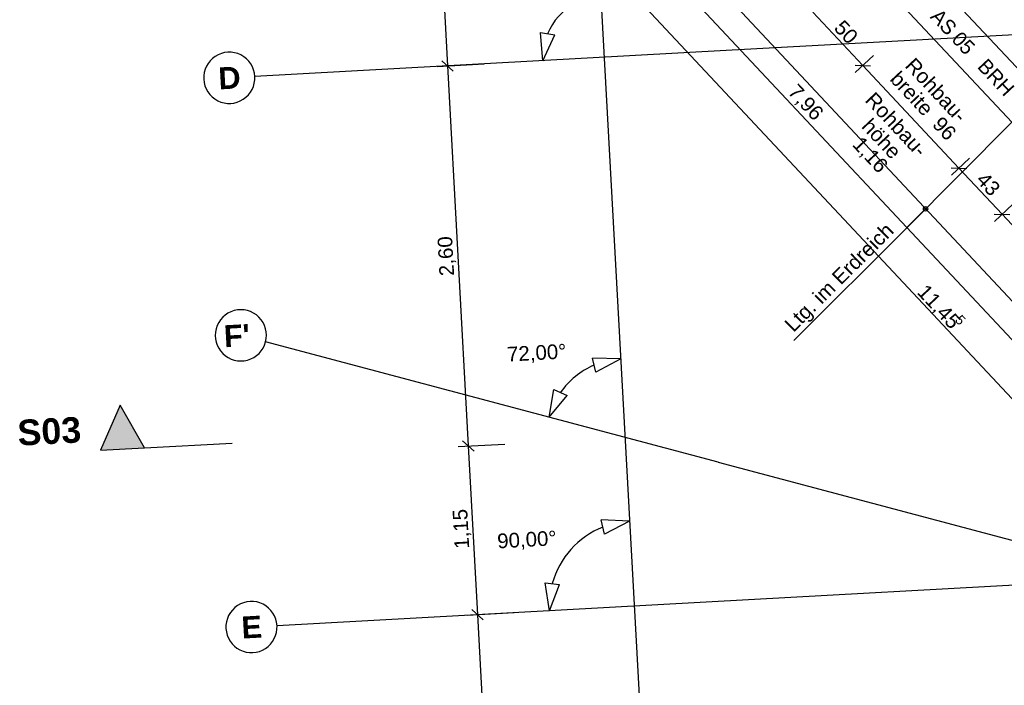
# Model space of a CAD drawing. Extents: x -181 to 1388, y 138 to 979.
# Tile 4 of 82: x 221 to 355, y 352 to 443. Entities that reach past the tile are written whole.
import ezdxf
from ezdxf.lldxf.tags import DXFTag

# ---------------------------------------------------------------- set-up
doc = ezdxf.new("R2010")
doc.units = 0
doc.layers.get('0').update_dxf_attribs({"lineweight": 25})
doc.layers.add('01 Schnitt Marker Gebäude', color=7, linetype='Continuous', lineweight=25)
doc.layers.add('02 Raster Gebäude', color=7, linetype='Continuous', lineweight=25)
for name, color, linetype, lineweight, true_color in [('01AFU Allgemein Bemaßung', 7, 'Continuous', 25, 0x848484), ('02 Raster Bemaßung', 7, 'Continuous', 25, 0x848484), ('20 Außenwände', 7, 'Continuous', 25, 0x848484), ('A-0', 7, 'Continuous', 25, 0x848484), ('S_Kaltwasser', 3, 'Continuous', 35, 0x00ff00), ('S_Mass', 150, 'Continuous', 25, 0x007fff)]:
    doc.layers.add(name, color=color, linetype=linetype, lineweight=lineweight, true_color=true_color)
doc.styles.get("Standard").update_dxf_attribs({"font": 'arial.ttf'})
tags = doc.linetypes.add('Raster', pattern=[0.2, 0.1, -0.05, 0, -0.05]).pattern_tags.tags
tags[10:11] = [DXFTag(74, 4), DXFTag(75, 0), DXFTag(340, '0'), DXFTag(46, 1.0), DXFTag(50, 0.0), DXFTag(44, 0.0), DXFTag(45, 0.0)]
tags[8:9] = [DXFTag(74, 4), DXFTag(75, 0), DXFTag(340, '0'), DXFTag(46, 1.0), DXFTag(50, 0.0), DXFTag(44, 0.0), DXFTag(45, 0.0)]
tags[6:7] = [DXFTag(74, 4), DXFTag(75, 0), DXFTag(340, '0'), DXFTag(46, 1.0), DXFTag(50, 0.0), DXFTag(44, 0.0), DXFTag(45, 0.0)]
tags[4:5] = [DXFTag(74, 4), DXFTag(75, 0), DXFTag(340, '0'), DXFTag(46, 1.0), DXFTag(50, 0.0), DXFTag(44, 0.0), DXFTag(45, 0.0)]
tags = doc.linetypes.add('Schnittlinie', pattern=[0.3, 0.15, -0.075, 0, -0.075]).pattern_tags.tags
tags[10:11] = [DXFTag(74, 4), DXFTag(75, 0), DXFTag(340, '0'), DXFTag(46, 1.0), DXFTag(50, 0.0), DXFTag(44, 0.0), DXFTag(45, 0.0)]
tags[8:9] = [DXFTag(74, 4), DXFTag(75, 0), DXFTag(340, '0'), DXFTag(46, 1.0), DXFTag(50, 0.0), DXFTag(44, 0.0), DXFTag(45, 0.0)]
tags[6:7] = [DXFTag(74, 4), DXFTag(75, 0), DXFTag(340, '0'), DXFTag(46, 1.0), DXFTag(50, 0.0), DXFTag(44, 0.0), DXFTag(45, 0.0)]
tags[4:5] = [DXFTag(74, 4), DXFTag(75, 0), DXFTag(340, '0'), DXFTag(46, 1.0), DXFTag(50, 0.0), DXFTag(44, 0.0), DXFTag(45, 0.0)]
tags = doc.linetypes.add('Öffnungslinie Tür Fenster', pattern=[0.115, 0.075, -0.04]).pattern_tags.tags
tags[6:7] = [DXFTag(74, 4), DXFTag(75, 0), DXFTag(340, '0'), DXFTag(46, 1.0), DXFTag(50, 0.0), DXFTag(44, 0.0), DXFTag(45, 0.0)]
tags[4:5] = [DXFTag(74, 4), DXFTag(75, 0), DXFTag(340, '0'), DXFTag(46, 1.0), DXFTag(50, 0.0), DXFTag(44, 0.0), DXFTag(45, 0.0)]

# ---------------------------------------------------------------- blocks, each defined once
blk = doc.blocks.new('Referenz-A07F5V09WF')
at = {"layer": '01 Schnitt Marker Gebäude', "lineweight": -2}
for p, q in [((234.61, 390.51), (231.94, 384.35)), ((237.93, 384.68), (234.61, 390.51)), ((231.94, 384.35), (237.93, 384.68))]:
    blk.add_line(p, q, dxfattribs=at)
at = {"layer": '01 Schnitt Marker Gebäude', "linetype": 'Schnittlinie', "lineweight": -2, "ltscale": 156.25}
blk.add_line((237.93, 384.68), (249.92, 385.33), dxfattribs=at)
at = {"layer": '01 Schnitt Marker Gebäude', "lineweight": -2}
for points in [[(234.61, 384.5), (231.94, 384.35), (234.61, 390.51)], [(234.61, 384.5), (234.61, 390.51), (237.93, 384.68)]]:
    blk.add_solid(points, dxfattribs=at)
at = {"layer": '01AFU Allgemein Bemaßung', "lineweight": -2}
for p, q in [((272.61, 488.88), (381.43, 372.72)), ((267.35, 486.44), (423.94, 319.28)), ((336.05, 436.85), (329.22, 444.14)), ((337.51, 438.22), (335.02, 435.89)), ((334.99, 436.89), (337.11, 436.82)), ((349.18, 422.84), (336.05, 436.85)), ((350.64, 424.21), (348.15, 421.88)), ((348.12, 422.87), (350.24, 422.81)), ((355.07, 416.55), (349.18, 422.84)), ((356.53, 417.91), (354.05, 415.58)), ((354.01, 416.58), (356.13, 416.51)), ((389.26, 380.05), (355.07, 416.55))]:
    blk.add_line(p, q, dxfattribs=at)
at = {"layer": '02 Raster Bemaßung', "lineweight": -2}
for p, q in [((276.6, 486.73), (279.33, 436.8)), ((292.02, 441.36), (293.99, 441.02)), ((292.37, 437.51), (292.02, 441.36)), ((292.37, 437.51), (293.99, 441.02)), ((277.93, 436.72), (284.33, 437.07)), ((280.12, 436.09), (278.54, 437.51)), ((279.33, 436.8), (282.17, 384.93)), ((299.58, 394.99), (299.12, 396.93)), ((302.99, 396.81), (299.12, 396.93)), ((302.99, 396.81), (299.58, 394.99)), ((293.2, 388.85), (293.87, 392.66)), ((293.2, 388.85), (295.68, 391.81)), ((293.87, 392.66), (295.68, 391.81)), ((280.77, 384.85), (287.17, 385.2)), ((282.96, 384.22), (281.38, 385.63)), ((282.17, 384.93), (283.43, 361.91)), ((300.77, 372.88), (300.34, 374.84)), ((304.2, 374.66), (300.34, 374.84)), ((304.2, 374.66), (300.77, 372.88)), ((293.25, 362.45), (292.66, 366.27)), ((292.66, 366.27), (294.65, 366.05)), ((293.25, 362.45), (294.65, 366.05)), ((282.03, 361.84), (288.43, 362.19)), ((284.22, 361.2), (282.64, 362.62)), ((283.43, 361.91), (287.1, 295.01))]:
    blk.add_line(p, q, dxfattribs=at)
for centre, major_axis, end_param in [((300.73, 437.97), (-4.04, 7.33), 0.671611), ((303.57, 386.1), (-4.22, 9.86), 0.557211), ((304.83, 363.08), (-4.28, 10.78), 0.924266)]:
    blk.add_ellipse(centre, major_axis=major_axis, ratio=1, start_param=0, end_param=end_param, dxfattribs=at)
at = {"layer": '02 Raster Gebäude', "linetype": 'Raster', "lineweight": -2, "ltscale": 56.250004}
for p, q in [((274.46, 917.89), (311.17, 247.21)), ((1010.16, 476.81), (317.41, 438.88)), ((317.41, 438.88), (253.02, 435.36)), ((1006.7, 401.5), (320.45, 363.94)), ((316.32, 382.71), (254.49, 399.13)), ((316.32, 382.71), (761.63, 264.49)), ((320.45, 363.94), (256.06, 360.41))]:
    blk.add_line(p, q, dxfattribs=at)
at = {"layer": '02 Raster Gebäude', "linetype": 'ByBlock', "lineweight": -2, "ltscale": 56.250004}
for p, q in [((317.41, 438.88), (317.41, 438.88)), ((317.41, 438.88), (317.41, 438.88)), ((316.32, 382.71), (316.32, 382.71)), ((316.32, 382.71), (316.32, 382.71)), ((320.45, 363.94), (320.45, 363.94)), ((320.45, 363.94), (320.45, 363.94))]:
    blk.add_line(p, q, dxfattribs=at)
at = {"layer": '02 Raster Gebäude', "lineweight": -2}
for centre, major_axis in [((249.53, 435.17), (3.49, 0.19)), ((249.53, 435.17), (-3.49, -0.19)), ((251.11, 400.03), (3.38, -0.9)), ((251.11, 400.03), (-3.38, 0.9)), ((252.56, 360.22), (3.49, 0.19)), ((252.56, 360.22), (-3.49, -0.19))]:
    blk.add_ellipse(centre, major_axis=major_axis, ratio=1, start_param=0, end_param=3.141593, dxfattribs=at)
at = {"layer": '20 Außenwände', "linetype": 'Öffnungslinie Tür Fenster', "lineweight": -2, "ltscale": 109.375}
blk.add_line((348.2, 446.04), (359.14, 434.37), dxfattribs=at)
at = {"layer": 'A-0', "linetype": 'Continuous', "lineweight": -2, "ltscale": 312.5}
for p, q in [((234.61, 390.51), (231.94, 384.35)), ((237.93, 384.68), (234.61, 390.51)), ((231.94, 384.35), (237.93, 384.68))]:
    blk.add_line(p, q, dxfattribs=at)
at = {"layer": '01 Schnitt Marker Gebäude', "linetype": 'Continuous', "lineweight": -2, "ltscale": 40.625, "insert": (220.51, 388.46), "char_height": 3.5, "attachment_point": 1, "rotation": 3.1102}
blk.add_mtext('{\\fArial|b1|i0;S03}', dxfattribs=at)
at = {"layer": '01AFU Allgemein Bemaßung', "linetype": 'ByBlock', "lineweight": -2, "ltscale": 40.625, "attachment_point": 1, "rotation": 313.1294}
for s, insert, char_height in [('{\\fArial;50}', (333.45, 443.24), 2), ('{\\fArial;Rohbau-}', (343.16, 438.1), 2), ('{\\fArial;breite}', (341.09, 436.26), 2), ('{\\fArial;7,96}', (327.17, 434.51), 2), ('{\\fArial;Rohbau-}', (337.7, 433.41), 2), ('{\\fArial;höhe}', (337.23, 429.82), 2), ('{\\fArial;96}', (346.88, 430.08), 2), ('{\\fArial;1,16}', (335.97, 427.35), 2), ('{\\fArial;43}', (352.88, 422.5), 2), ('{\\fArial;11,45}', (344.81, 407.19), 2), ('{\\fArial;5}', (349.52, 402.95), 1.32)]:
    blk.add_mtext(s, dxfattribs=dict(at, insert=insert, char_height=char_height))
at = {"layer": '02 Raster Bemaßung', "linetype": 'ByBlock', "lineweight": -2, "ltscale": 56.250004, "char_height": 2, "attachment_point": 1}
for s, insert, rotation in [('{\\fArial;2,60}', (278.25, 408.06), 93.1332), ('{\\fArial;72,00°}', (287.41, 398.44), 3.1332), ('{\\fArial;1,15}', (280.31, 370.84), 93.1332), ('{\\fArial;90,00°}', (286.07, 372.95), 3.1332)]:
    blk.add_mtext(s, dxfattribs=dict(at, insert=insert, rotation=rotation))
at = {"layer": '02 Raster Gebäude', "linetype": 'Continuous', "lineweight": -2, "ltscale": 56.250004, "char_height": 3, "attachment_point": 1, "rotation": 3.1332}
for s, insert in [('{\\fArial|b1|i0;D}', (247.96, 436.58)), ("{\\fArial|b1|i0;F'}", (248.71, 401.39)), ('{\\fArial|b1|i0;E}', (251.11, 361.64))]:
    blk.add_mtext(s, dxfattribs=dict(at, insert=insert))
at = {"layer": '20 Außenwände', "linetype": 'Continuous', "lineweight": -2, "ltscale": 56.250004, "char_height": 2, "attachment_point": 1, "rotation": 313.1294}
for s, insert in [('{\\fCentury Gothic;AS}', (346.62, 444.78)), ('{\\fCentury Gothic;05}', (349.52, 441.68)), ('{\\fCentury Gothic;BRH}', (353.05, 437.97))]:
    blk.add_mtext(s, dxfattribs=dict(at, insert=insert))

msp = doc.modelspace()

# ---------------------------------------------------------------- linework, layer by layer
at = {"layer": 'S_Kaltwasser'}
for p, q in [((308.96, 479.75), (401.01, 381.46)), ((390.91, 367.88), (299.21, 465.79))]:
    msp.add_line(p, q, dxfattribs=at)
at = {"layer": 'S_Mass'}
for p, q in [((342.08, 414.72), (356.39, 429.1)), ((342.08, 414.73), (344.63, 417.29))]:
    msp.add_line(p, q, dxfattribs=at)
at = {"layer": 'S_Mass', "lineweight": 18}
msp.add_line((326.63, 399.34), (342.08, 414.72), dxfattribs=at)
at = {"layer": 'S_Mass'}
for centre, radius in [((344.63, 417.29), 0.3), ((344.63, 417.29), 0.1), ((342.08, 414.72), 0.01)]:
    msp.add_circle(centre, radius, dxfattribs=at)

# ---------------------------------------------------------------- block references
at = {"color": 8, "lineweight": 25, "ltscale": 1250, "true_color": 0x808080}
msp.add_blockref('Referenz-A07F5V09WF', (0, 0), dxfattribs=at)

# ---------------------------------------------------------------- texts
at = {"layer": 'S_Mass', "insert": (325.16, 401.76), "char_height": 2, "attachment_point": 1, "rotation": 44.86}
msp.add_mtext('{\\fArial;Ltg. im Erdreich }', dxfattribs=at)

doc.saveas('drawing.dxf')
